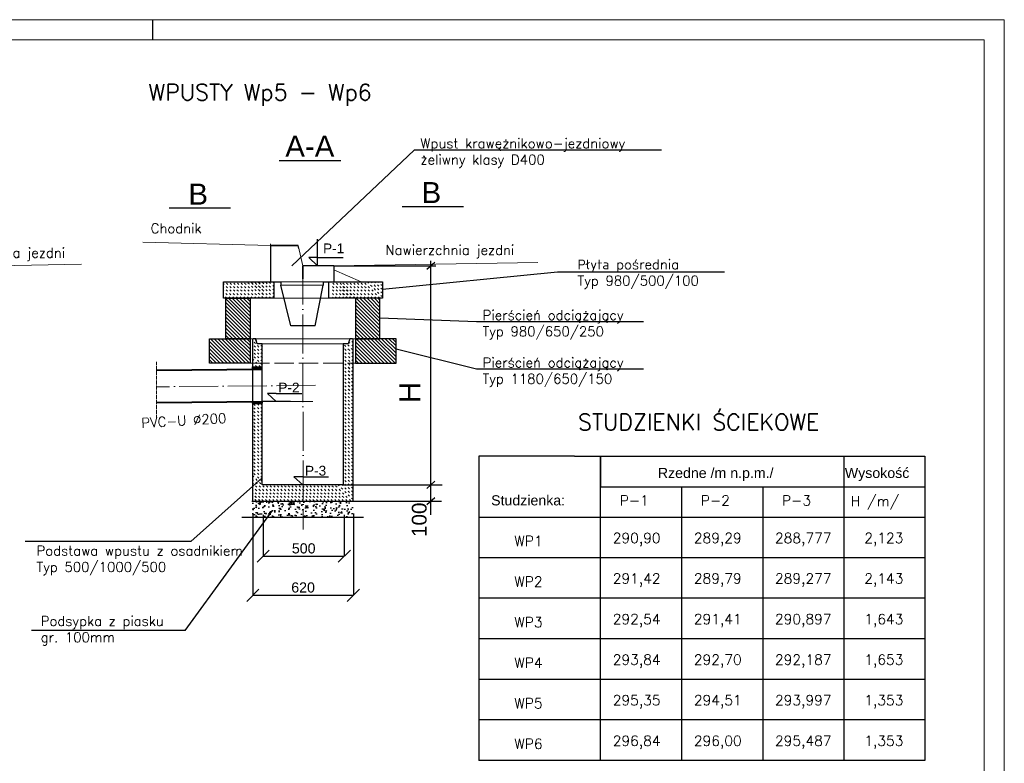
# Model space of a CAD drawing. Header units: millimetres. Extents: x 3024 to 13524, y 1486 to 8911.
# Tile 3 of 3: x 7454 to 13524, y 4328 to 8911. Entities that reach past the tile are written whole.
import ezdxf

# ---------------------------------------------------------------- set-up
doc = ezdxf.new("R2010")
doc.units = ezdxf.units.MM
for name, pattern in [('ACAD_ISO02W100', [15, 12, -3]), ('ACAD_ISO03W100', [30, 12, -18]), ('ACAD_ISO04W100', [30, 24, -3, 0, -3])]:
    doc.linetypes.add(name, pattern=pattern)
for name, color, linetype, lineweight in [('_TABELKA', 7, 'Continuous', 9), ('chodnik', 7, 'Continuous', 0), ('I-kanal.deszcz.projekt.', 30, 'Continuous', 40), ('IS-Studzienki', 80, 'Continuous', 30), ('osie', 10, 'ACAD_ISO04W100', 13), ('sTUDZIENKA', 3, 'Continuous', 30), ('teren', 7, 'Continuous', 18), ('Wpust', 2, 'Continuous', 35)]:
    doc.layers.add(name, color=color, linetype=linetype, lineweight=lineweight)
for name, color, linetype in [('IS-Odnośniki', 7, 'Continuous'), ('KONTURTAB', 3, 'Continuous'), ('ODNOSNIKI', 7, 'Continuous'), ('opis', 7, 'Continuous'), ('R-FORMATKA-I', 3, 'Continuous'), ('WYMIARY', 7, 'Continuous')]:
    doc.layers.add(name, color=color, linetype=linetype)
doc.styles.get("Standard").update_dxf_attribs({"font": 'arial.ttf'})
doc.dimstyles.new('Olek-25', dxfattribs={"dimscale": 25, "dimtxt": 2.5, "dimasz": 3, "dimexe": 0, "dimexo": 0, "dimtad": 1, "dimdec": 0, "dimdsep": 46, "dimtxsty": 'Standard', "dimblk": 'OBLIQUE', "dimcen": -5, "dimadec": 0, "dimazin": 0, "dimtfac": 1, "dimtdec": 0, "dimtmove": 0, "dimatfit": 3, "dimldrblk": 'OBLIQUE', "dimfxl": 0, "dimtolj": 1, "dimarcsym": 0})

# ---------------------------------------------------------------- blocks, each defined once
blk = doc.blocks.new('_Oblique')
at = {"color": 0, "lineweight": -2}
blk.add_line((-0.5, -0.5), (0.5, 0.5), dxfattribs=at)
blk = doc.blocks.new('*D4')
at = {"layer": 'Defpoints', "color": 0, "transparency": 16777216}
for p in [(8954.8, 5858.9), (9454.8, 5858.9), (9454.8, 5604.9)]:
    blk.add_point(p, dxfattribs=at)
at = {"layer": 'WYMIARY', "color": 0, "lineweight": -2, "transparency": 16777216}
for p, q in [((8954.8, 5858.9), (8954.8, 5604.9)), ((9454.8, 5858.9), (9454.8, 5604.9)), ((8954.8, 5604.9), (9454.8, 5604.9))]:
    blk.add_line(p, q, dxfattribs=at)
at = {"layer": 'WYMIARY', "color": 0, "lineweight": -2, "transparency": 16777216, "xscale": 75, "yscale": 75, "zscale": 75, "rotation": 180}
blk.add_blockref('_Oblique', (8954.8, 5604.9), dxfattribs=at)
at = {"layer": 'WYMIARY', "color": 0, "lineweight": -2, "transparency": 16777216, "xscale": 75, "yscale": 75, "zscale": 75}
blk.add_blockref('_Oblique', (9454.8, 5604.9), dxfattribs=at)
at = {"layer": 'WYMIARY', "color": 0, "transparency": 16777216, "insert": (9204.8, 5652.5), "char_height": 62.5, "attachment_point": 5}
blk.add_mtext('\\A1;500', dxfattribs=at)
blk = doc.blocks.new('Podstawa')
at = {"layer": 'IS-Studzienki', "linetype": 'ACAD_ISO03W100', "lineweight": 20}
h = blk.add_hatch(dxfattribs=at)
h.set_pattern_fill('ANSI31', color=256, scale=5, angle=90, style=0)
h.set_pattern_definition([(135, (7153.719, 34713.496), (-11.22532, -11.22532), [])])
h.paths.add_polyline_path([(7303.7, 34963.5), (7153.7, 34963.5), (7153.7, 34713.5), (7303.7, 34713.5)])
h.paths.add_polyline_path([(8103.7, 34963.5), (7953.7, 34963.5), (7953.7, 34713.5), (8103.7, 34713.5)])
h = blk.add_hatch(dxfattribs=at)
h.set_pattern_fill('ANSI31', color=256, scale=5, angle=90, style=0)
h.set_pattern_definition([(135, (7053.719, 34563.496), (-11.22532, -11.22532), [])])
h.paths.add_polyline_path([(8203.7, 34713.5), (7953.7, 34713.5), (7953.7, 34563.5), (8203.7, 34563.5)])
h.paths.add_polyline_path([(7303.7, 34713.5), (7053.7, 34713.5), (7053.7, 34563.5), (7303.7, 34563.5)])
for p, q in [((7228.5, 34963.5), (7138.7, 35053.3)), ((7206.1, 34963.5), (7138.7, 35030.8)), ((7251, 34963.5), (7151, 35063.5)), ((7273.4, 34963.5), (7173.4, 35063.5)), ((7295.9, 34963.5), (7195.9, 35063.5)), ((7318.3, 34963.5), (7218.3, 35063.5)), ((7340.8, 34963.5), (7240.8, 35063.5)), ((7363.2, 34963.5), (7263.2, 35063.5)), ((7383.7, 34965.5), (7285.7, 35063.5)), ((7383.7, 34987.9), (7308.1, 35063.5)), ((7408.1, 34963.5), (7308.1, 35063.5)), ((7383.7, 35010.4), (7330.6, 35063.5)), ((7430.6, 34963.5), (7330.6, 35063.5)), ((7383.7, 35032.8), (7353, 35063.5)), ((7451.1, 34965.5), (7353, 35063.5)), ((7383.7, 35055.3), (7375.5, 35063.5)), ((7451.1, 34987.9), (7375.5, 35063.5)), ((7451.1, 35010.4), (7397.9, 35063.5)), ((7451.1, 35032.8), (7420.4, 35063.5)), ((7451.1, 35055.3), (7442.8, 35063.5)), ((7906.4, 34963.5), (7810.7, 35059.2)), ((7883.9, 34963.5), (7810.7, 35036.7)), ((7928.8, 34963.5), (7828.8, 35063.5)), ((7951.3, 34963.5), (7851.3, 35063.5)), ((7969.4, 34963.5), (7873.7, 35059.2)), ((7946.9, 34963.5), (7873.7, 35036.7)), ((7991.8, 34963.5), (7891.8, 35063.5)), ((8014.3, 34963.5), (7914.3, 35063.5)), ((8036.7, 34963.5), (7936.7, 35063.5)), ((8059.2, 34963.5), (7959.2, 35063.5)), ((8081.6, 34963.5), (7981.6, 35063.5)), ((8104.1, 34963.5), (8004.1, 35063.5)), ((8118.7, 34971.3), (8026.5, 35063.5)), ((8118.7, 34993.8), (8049, 35063.5)), ((8118.7, 35016.2), (8071.4, 35063.5)), ((8118.7, 35038.7), (8093.9, 35063.5)), ((8118.7, 35061.1), (8116.3, 35063.5)), ((7183.6, 34963.5), (7138.7, 35008.4)), ((7161.2, 34963.5), (7138.7, 34985.9)), ((7861.5, 34963.5), (7810.7, 35014.3)), ((7839, 34963.5), (7810.7, 34991.8)), ((7816.6, 34963.5), (7810.7, 34969.4)), ((7924.5, 34963.5), (7873.7, 35014.3)), ((7902, 34963.5), (7873.7, 34991.8)), ((7879.6, 34963.5), (7873.7, 34969.4))]:
    blk.add_line(p, q, dxfattribs=at)
at = {"layer": 'IS-Studzienki', "linetype": 'ACAD_ISO02W100', "lineweight": 20, "ltscale": 10}
for p, q in [((7448.7, 35063.5), (7788.7, 35063.5)), ((7303.7, 34713.5), (7953.7, 34713.5)), ((7303.7, 34563.5), (7953.7, 34563.5))]:
    blk.add_line(p, q, dxfattribs=at)
at = {"layer": 'IS-Studzienki', "linetype": 'Continuous', "lineweight": 20}
blk.add_line((7383.7, 34963.5), (7873.7, 34963.5), dxfattribs=at)
at = {"layer": 'IS-Studzienki', "linetype": 'Continuous'}
for points in [[(7138.7, 35063.5), (7448.7, 35063.5), (7448.7, 34963.5), (7138.7, 34963.5)], [(7788.7, 35063.5), (8118.7, 35063.5), (8118.7, 34963.5), (7788.7, 34963.5)], [(7303.7, 34713.5), (7153.7, 34713.5), (7153.7, 34963.5), (7303.7, 34963.5)], [(8103.7, 34963.5), (7953.7, 34963.5), (7953.7, 34713.5), (8103.7, 34713.5)], [(7303.7, 34563.5), (7053.7, 34563.5), (7053.7, 34713.5), (7303.7, 34713.5)], [(8203.7, 34713.5), (7953.7, 34713.5), (7953.7, 34563.5), (8203.7, 34563.5)]]:
    blk.add_lwpolyline(points, close=True, dxfattribs=at)
blk = doc.blocks.new('*D3')
at = {"layer": 'Defpoints', "color": 0, "transparency": 16777216}
for p in [(8891, 5868.6), (9511, 5868.6), (9511, 5363.9)]:
    blk.add_point(p, dxfattribs=at)
at = {"layer": 'WYMIARY', "color": 0, "lineweight": -2, "transparency": 16777216}
for p, q in [((8891, 5868.6), (8891, 5363.9)), ((9511, 5868.6), (9511, 5363.9)), ((8891, 5363.9), (9511, 5363.9))]:
    blk.add_line(p, q, dxfattribs=at)
at = {"layer": 'WYMIARY', "color": 0, "lineweight": -2, "transparency": 16777216, "xscale": 75, "yscale": 75, "zscale": 75, "rotation": 180}
blk.add_blockref('_Oblique', (8891, 5363.9), dxfattribs=at)
at = {"layer": 'WYMIARY', "color": 0, "lineweight": -2, "transparency": 16777216, "xscale": 75, "yscale": 75, "zscale": 75}
blk.add_blockref('_Oblique', (9511, 5363.9), dxfattribs=at)
at = {"layer": 'WYMIARY', "color": 0, "transparency": 16777216, "insert": (9201, 5411.5), "char_height": 62.5, "attachment_point": 5}
blk.add_mtext('\\A1;620', dxfattribs=at)

msp = doc.modelspace()

# ---------------------------------------------------------------- hatches: boundary and pattern name
h = msp.add_hatch()
h.set_pattern_fill('ANSI37', color=256, style=0)
h.set_pattern_definition([(45, (-916.85088, -1231.21617), (-0.0883883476, 0.0883883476), []), (135, (-916.85088, -1231.21617), (-0.0883883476, -0.0883883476), [])])
h.paths.add_polyline_path([(8948.8, 6770.6), (8893.4, 6770.6), (8893.4, 6770.6), (8893.4, 6770.6), (8889.7, 6770.6), (8889.7, 6770.6), (8888.8, 6770.6), (8888.8, 6757), (8948.8, 6757.6)])
h.paths.add_polyline_path([(8948.8, 6557.6), (8888.8, 6557), (8888.8, 6544.6), (8948.8, 6544.6)])
at = {"layer": 'IS-Odnośniki'}
h = msp.add_hatch(dxfattribs=at)
h.set_pattern_fill('AR-CONC', color=256, scale=10, style=0)
h.set_pattern_definition([(50, (16127.565, 2351.055), (71.726, -6.2752), [7.5, -82.5]), (355, (16127.565, 2351.055), (-13.8751, 75.2192), [6, -66]), (100.4514, (16133.54, 2350.53), (57.85094, 68.94395), [6.374, -70.1142]), (46.1842, (16127.565, 2371.055), (106.7241, -16.5519), [11.25, -123.75]), (96.6356, (16136.46, 2369.68), (93.4663, 97.4118), [9.561, -105.1713]), (351.1842, (16127.56, 2371.05), (93.4662, 97.4119), [9, -99]), (21, (16137.565, 2366.055), (59.6907, -40.2619), [7.5, -82.5]), (326, (16137.565, 2366.055), (24.3315, 72.515), [6, -66]), (71.4514, (16142.54, 2362.7), (84.02226, 32.25305), [6.374, -70.1142]), (37.5, (16127.565, 2351.055), (1.215986, 33.289385), [0, -65.2, 0, -67, 0, -66.25]), (7.5, (16127.565, 2351.055), (26.30695, 39.44117), [0, -38.2, 0, -63.7, 0, -25.25]), (327.5, (16105.265, 2351.055), (53.38224, -2.25549), [0, -25, 0, -78, 0, -103.5]), (317.5, (16095.265, 2351.055), (58.31862, 10.0105), [0, -32.5, 0, -51.8, 0, -73.5])])
h.paths.add_polyline_path([(9200.9, 5844.6), (9200.9, 5944.6), (8885.9, 5944.6), (8885.9, 5844.6)])
h.paths.add_polyline_path([(9200.9, 5844.6), (9515.9, 5844.6), (9515.9, 5944.6), (9200.9, 5944.6)])
h = msp.add_hatch(dxfattribs=at)
h.set_pattern_fill('AR-CONC', color=256, scale=25, style=0)
h.set_pattern_definition([(50, (16127.56, 2351.05), (179.315, -15.688), [18.75, -206.25]), (355, (16127.56, 2351.05), (-34.688, 188.048), [15, -165]), (100.4514, (16142.5, 2349.75), (144.6273, 172.36), [15.935, -175.2855]), (46.1842, (16127.56, 2401.05), (266.81, -41.38), [28.125, -309.375]), (96.6356, (16149.8, 2397.6), (233.666, 243.5295), [23.903, -262.928]), (351.1842, (16127.56, 2401.05), (233.6655, 243.53), [22.5, -247.5]), (21, (16152.56, 2388.55), (149.2268, -100.6547), [18.75, -206.25]), (326, (16152.56, 2388.55), (60.829, 181.2875), [15, -165]), (71.4514, (16165, 2380.17), (210.0557, 80.6326), [15.935, -175.2855]), (37.5, (16127.565, 2351.055), (3.03996, 83.22346), [0, -163, 0, -167.5, 0, -165.625]), (7.5, (16127.565, 2351.055), (65.7674, 98.6029), [0, -95.5, 0, -159.25, 0, -63.125]), (327.5, (16071.815, 2351.055), (133.4556, -5.6387), [0, -62.5, 0, -195, 0, -258.75]), (317.5, (16046.81, 2351.05), (145.7965, 25.0262), [0, -81.25, 0, -129.5, 0, -183.75])])
h.paths.add_polyline_path([(9200.9, 5844.6), (9200.9, 5944.6), (8885.9, 5944.6), (8885.9, 5844.6)])
h = msp.add_hatch(dxfattribs=at)
h.set_pattern_fill('AR-CONC', color=256, scale=50, style=0)
h.set_pattern_definition([(50, (16127.56, 2351.05), (358.63, -31.376), [37.5, -412.5]), (355, (16127.56, 2351.05), (-69.376, 376.096), [30, -330]), (100.4514, (16157.45, 2348.44), (289.255, 344.72), [31.87, -350.571]), (46.184, (16127.56, 2451.05), (533.62, -82.76), [56.25, -618.75]), (96.6356, (16172.03, 2444.16), (467.33, 487.06), [47.805, -525.856]), (351.184, (16127.56, 2451.05), (467.33, 487.06), [45, -495]), (21, (16177.56, 2426.05), (298.454, -201.309), [37.5, -412.5]), (326, (16177.56, 2426.05), (121.658, 362.575), [30, -330]), (71.4514, (16202.44, 2409.28), (420.111, 161.265), [31.87, -350.571]), (37.5, (16127.56, 2351.05), (6.08, 166.447), [0, -326, 0, -335, 0, -331.25]), (7.5, (16127.56, 2351.05), (131.5348, 197.206), [0, -191, 0, -318.5, 0, -126.25]), (327.5, (16016.06, 2351.05), (266.9112, -11.2774), [0, -125, 0, -390, 0, -517.5]), (317.5, (15966.06, 2351.05), (291.593, 50.0525), [0, -162.5, 0, -259, 0, -367.5])])
h.paths.add_polyline_path([(9200.9, 5844.6), (9200.9, 5944.6), (8885.9, 5944.6), (8885.9, 5844.6)])

# ---------------------------------------------------------------- linework, layer by layer
for p, q in [((9963.5, 7372.4), (10012.5, 7416.8)), ((9988, 5859), (9988, 7425.2)), ((9389.5, 7394.6), (10018.7, 7394.6)), ((9124.8, 7024.6), (9064.7, 7274.6)), ((9274.8, 7024.6), (9324.7, 7274.6)), ((9274.8, 7024.6), (9124.8, 7024.6)), ((9448.8, 6044.6), (10058.9, 6044.6)), ((9963.5, 6022.4), (10012.5, 6066.8)), ((9963.5, 5922.4), (10012.5, 5966.8)), ((9515.9, 5944.6), (10054.8, 5944.6))]:
    msp.add_line(p, q)
at = {"layer": '_TABELKA'}
for p, q in [((3023.8, 8910.6), (13523.8, 8910.6)), ((13523.8, 1485.6), (13523.8, 8910.6)), ((3148.8, 8785.6), (13398.8, 8785.6)), ((13398.8, 1610.6), (13398.8, 8785.6))]:
    msp.add_line(p, q, dxfattribs=at)
at = {"layer": 'chodnik', "color": 6, "linetype": 'Continuous', "lineweight": 40}
msp.add_line((9199.7, 7394.6), (9199.7, 7394.6), dxfattribs=at)
msp.add_line((9199.7, 7394.6), (9199.7, 7394.6), dxfattribs=at)
at = {"layer": 'I-kanal.deszcz.projekt.'}
for p, q in [((8297.6, 6750.9), (8948.8, 6757.6)), ((8297.6, 6550.9), (8948.8, 6557.6))]:
    msp.add_line(p, q, dxfattribs=at)
at = {"layer": 'IS-Odnośniki'}
for p, q in [((9123.1, 6557.6), (8948.8, 6557.6)), ((8508.6, 5694.5), (8948.8, 6086.7))]:
    msp.add_line(p, q, dxfattribs=at)
at = {"layer": 'IS-Studzienki', "linetype": 'ACAD_ISO03W100', "lineweight": 18}
for p, q in [((8949.7, 6872.5), (8889.7, 6932.5)), ((8914.1, 6930.5), (8899.9, 6944.6)), ((9509.7, 6896.2), (9482.9, 6922.9)), ((9509.7, 6918.6), (9488.2, 6940)), ((8949.7, 6850), (8889.7, 6910)), ((8949.7, 6827.6), (8889.7, 6887.6)), ((8949.7, 6805.1), (8889.7, 6865.1)), ((8949.7, 6894.9), (8931.9, 6912.6)), ((9486.1, 6874.8), (9449.7, 6911.3)), ((9453.9, 6884.5), (9449.7, 6888.8)), ((9509.7, 6806.4), (9449.7, 6866.4)), ((9509.7, 6828.8), (9453.9, 6884.5)), ((9506.6, 6876.8), (9470.8, 6912.6)), ((9509.7, 6851.3), (9486.1, 6874.8)), ((9509.7, 6873.7), (9506.6, 6876.8)), ((8938.3, 6770.6), (8888.8, 6820.2)), ((8949.7, 6782.6), (8889.7, 6842.6)), ((8939.2, 6770.6), (8889.7, 6820.2)), ((9508.8, 6739), (9448.8, 6799)), ((9509.7, 6783.9), (9449.7, 6843.9)), ((9509.7, 6761.5), (9449.7, 6821.5)), ((9509.7, 6739), (9449.7, 6799)), ((8915.9, 6770.6), (8888.8, 6797.7)), ((8893.4, 6770.6), (8888.8, 6775.3)), ((8916.8, 6770.6), (8889.7, 6797.7)), ((8894.3, 6770.6), (8889.7, 6775.3)), ((9508.8, 6716.6), (9448.8, 6776.6)), ((9508.8, 6694.1), (9448.8, 6754.1)), ((9509.7, 6716.6), (9449.7, 6776.6)), ((9509.7, 6694.1), (9449.7, 6754.1)), ((9508.8, 6671.7), (9448.8, 6731.7)), ((9508.8, 6649.2), (9448.8, 6709.2)), ((9508.8, 6626.8), (9448.8, 6686.8)), ((9509.7, 6671.7), (9449.7, 6731.7)), ((9509.7, 6649.2), (9449.7, 6709.2)), ((9509.7, 6626.8), (9449.7, 6686.8)), ((9508.8, 6604.3), (9448.8, 6664.3)), ((9508.8, 6581.9), (9448.8, 6641.9)), ((9508.8, 6559.4), (9448.8, 6619.4)), ((9509.7, 6604.3), (9449.7, 6664.3)), ((9508.8, 6537), (9448.8, 6597)), ((9508.8, 6514.5), (9448.8, 6574.5)), ((8948.8, 6468.3), (8888.8, 6528.3)), ((8948.8, 6468.3), (8888.8, 6528.3)), ((8948.8, 6445.9), (8888.8, 6505.9)), ((8948.8, 6445.9), (8888.8, 6505.9)), ((8948.8, 6490.8), (8894.9, 6544.6)), ((8948.8, 6490.8), (8894.9, 6544.6)), ((8948.8, 6513.2), (8917.4, 6544.6)), ((8948.8, 6513.2), (8917.4, 6544.6)), ((8948.8, 6535.7), (8939.8, 6544.6)), ((8948.8, 6535.7), (8939.8, 6544.6)), ((9508.8, 6492.1), (9448.8, 6552.1)), ((9508.8, 6469.6), (9448.8, 6529.6)), ((9508.8, 6447.2), (9448.8, 6507.2)), ((8948.8, 6423.4), (8888.8, 6483.4)), ((8948.8, 6423.4), (8888.8, 6483.4)), ((8948.8, 6401), (8888.8, 6461)), ((8948.8, 6401), (8888.8, 6461)), ((8948.8, 6378.5), (8888.8, 6438.5)), ((9508.8, 6424.7), (9448.8, 6484.7)), ((9508.8, 6402.3), (9448.8, 6462.3)), ((9508.8, 6379.8), (9448.8, 6439.8)), ((8948.8, 6356.1), (8888.8, 6416.1)), ((8948.8, 6333.6), (8888.8, 6393.6)), ((9508.8, 6357.4), (9448.8, 6417.4)), ((9508.8, 6334.9), (9448.8, 6394.9)), ((8948.8, 6311.2), (8888.8, 6371.2)), ((8948.8, 6288.7), (8888.8, 6348.7)), ((8948.8, 6266.3), (8888.8, 6326.3)), ((9508.8, 6312.5), (9448.8, 6372.5)), ((9508.8, 6290), (9448.8, 6350)), ((9508.8, 6267.6), (9448.8, 6327.6)), ((8948.8, 6243.8), (8888.8, 6303.8)), ((8948.8, 6221.4), (8888.8, 6281.4)), ((8948.8, 6198.9), (8888.8, 6258.9)), ((9508.8, 6245.1), (9448.8, 6305.1)), ((9508.8, 6222.6), (9448.8, 6282.6)), ((9508.8, 6200.2), (9448.8, 6260.2)), ((8948.8, 6176.5), (8888.8, 6236.5)), ((8948.8, 6154), (8888.8, 6214)), ((8948.8, 6131.6), (8888.8, 6191.6)), ((9508.8, 6177.7), (9448.8, 6237.7)), ((9508.8, 6155.3), (9448.8, 6215.3)), ((9508.8, 6132.8), (9448.8, 6192.8)), ((8948.8, 6109.1), (8888.8, 6169.1)), ((8948.8, 6086.7), (8888.8, 6146.7)), ((9508.8, 6110.4), (9448.8, 6170.4)), ((9508.8, 6087.9), (9448.8, 6147.9)), ((8948.8, 6064.2), (8888.8, 6124.2)), ((9045.9, 5944.6), (8888.8, 6101.8)), ((9023.5, 5944.6), (8888.8, 6079.3)), ((9508.8, 6065.5), (9448.8, 6125.5)), ((9508.8, 6043), (9448.8, 6103)), ((9508.8, 6020.6), (9448.8, 6080.6)), ((9001, 5944.6), (8888.8, 6056.9)), ((8978.6, 5944.6), (8888.8, 6034.4)), ((8956.1, 5944.6), (8888.8, 6012)), ((9068.4, 5944.6), (8968.4, 6044.6)), ((9090.8, 5944.6), (8990.8, 6044.6)), ((9113.3, 5944.6), (9013.3, 6044.6)), ((9135.7, 5944.6), (9035.7, 6044.6)), ((9158.2, 5944.6), (9058.2, 6044.6)), ((9180.6, 5944.6), (9080.6, 6044.6)), ((9203.1, 5944.6), (9103.1, 6044.6)), ((9225.5, 5944.6), (9125.5, 6044.6)), ((9248, 5944.6), (9148, 6044.6)), ((9270.4, 5944.6), (9170.4, 6044.6)), ((9292.9, 5944.6), (9192.9, 6044.6)), ((9315.3, 5944.6), (9215.3, 6044.6)), ((9337.8, 5944.6), (9237.8, 6044.6)), ((9360.2, 5944.6), (9260.2, 6044.6)), ((9382.7, 5944.6), (9282.7, 6044.6)), ((9405.1, 5944.6), (9305.1, 6044.6)), ((9427.6, 5944.6), (9327.6, 6044.6)), ((9450, 5944.6), (9350, 6044.6)), ((9472.5, 5944.6), (9372.5, 6044.6)), ((9494.9, 5944.6), (9394.9, 6044.6)), ((9508.8, 5953.2), (9417.4, 6044.6)), ((9508.8, 5975.7), (9439.8, 6044.6)), ((9508.8, 5998.1), (9448.8, 6058.1)), ((8933.7, 5944.6), (8888.8, 5989.5)), ((8911.2, 5944.6), (8888.8, 5967.1)), ((8935.8, 5944.6), (8890.9, 5989.5)), ((8913.3, 5944.6), (8890.9, 5967.1))]:
    msp.add_line(p, q, dxfattribs=at)
at = {"layer": 'IS-Studzienki', "lineweight": 9}
for p, q in [((8908.8, 6944.6), (9488.8, 6944.6)), ((8948.8, 6912.6), (9448.8, 6912.6)), ((8948.8, 6557.6), (9261.2, 6557.6))]:
    msp.add_line(p, q, dxfattribs=at)
at = {"layer": 'IS-Studzienki', "linetype": 'ACAD_ISO02W100', "lineweight": 15, "ltscale": 10}
msp.add_line((8909.7, 6944.6), (9489.7, 6944.6), dxfattribs=at)
at = {"layer": 'IS-Studzienki', "linetype": 'Continuous', "lineweight": 20}
for p, q in [((9449.7, 6912.6), (8949.7, 6912.6)), ((8948.8, 6770.6), (8888.8, 6770.6)), ((8949.7, 6770.6), (8889.7, 6770.6)), ((8948.8, 6544.6), (8888.8, 6544.6)), ((8948.8, 6544.6), (8888.8, 6544.6))]:
    msp.add_line(p, q, dxfattribs=at)
at = {"layer": 'IS-Studzienki', "lineweight": 30}
msp.add_line((8885.9, 5944.6), (9515.9, 5944.6), dxfattribs=at)
at = {"layer": 'IS-Studzienki'}
msp.add_lwpolyline([(8948.8, 6044.6), (8948.8, 6912.6), (8918.8, 6912.6), (8908.8, 6944.6), (8893.8, 6944.6), (8888.8, 6939.6), (8888.8, 5944.6), (9508.8, 5944.6), (9508.8, 6939.6), (9503.8, 6944.6), (9488.8, 6944.6), (9478.8, 6912.6), (9448.8, 6912.6), (9448.8, 6044.6)], close=True, dxfattribs=at)
at = {"layer": 'KONTURTAB'}
for p, q in [((10284.7, 6220.3), (10284.7, 4345.3)), ((10284.7, 6220.3), (10284.7, 5845.3)), ((10874.9, 6220.3), (10284.7, 6220.3)), ((10874.9, 6220.3), (13034.7, 6220.3)), ((11034.7, 4345.3), (11034.7, 6220.3)), ((11034.7, 6220.3), (11034.7, 6032.8)), ((12534.7, 6220.3), (12534.7, 4345.3)), ((13034.7, 6220.3), (13034.7, 4345.3)), ((11034.7, 6032.8), (13034.7, 6032.8)), ((11034.7, 6032.8), (11534.7, 6032.8)), ((11534.7, 6032.8), (11534.7, 4345.3)), ((12034.7, 6032.8), (12034.7, 4345.3)), ((10284.7, 5845.3), (13034.7, 5845.3)), ((13034.7, 5595.3), (10284.7, 5595.3)), ((13034.7, 5345.3), (10284.7, 5345.3)), ((13034.7, 5095.3), (10284.7, 5095.3)), ((13034.7, 4845.3), (10284.7, 4845.3)), ((13034.7, 4595.3), (10284.7, 4595.3)), ((13034.7, 4345.3), (10284.7, 4345.3))]:
    msp.add_line(p, q, dxfattribs=at)
at = {"layer": 'ODNOSNIKI'}
for p, q in [((9886.3, 8107.1), (9132.3, 7394.6)), ((11410.9, 8107.1), (9886.3, 8107.1)), ((9290.7, 7394.6), (9290.7, 7558.7)), ((9290.7, 7394.6), (9235.9, 7444.6)), ((9290.7, 7444.6), (9235.9, 7444.6)), ((9290.7, 7444.6), (9448.1, 7444.6)), ((10769.8, 7355.2), (9689.7, 7247.4)), ((11799.5, 7355.2), (10769.8, 7355.2)), ((10269.3, 7048.6), (9674.7, 7072.3)), ((11299, 7048.6), (10269.3, 7048.6)), ((10269.3, 6756.4), (9774.7, 6879.4)), ((11299, 6756.4), (10269.3, 6756.4)), ((9035.4, 6607.6), (8980.6, 6607.6)), ((9035.4, 6557.6), (8980.6, 6607.6)), ((9035.4, 6607.6), (9192.8, 6607.6)), ((9199.7, 6044.6), (9144.8, 6094.6)), ((9199.7, 6094.6), (9144.8, 6094.6)), ((9199.7, 6094.6), (9357.1, 6094.6)), ((8474.1, 5147.6), (9013.3, 5887.2)), ((8508.6, 5694.5), (7487.1, 5694.5)), ((8474.1, 5147.6), (7526.7, 5147.6))]:
    msp.add_line(p, q, dxfattribs=at)
at = {"layer": 'ODNOSNIKI', "lineweight": 30}
for p, q in [((8752.8, 7748.9), (8374.5, 7748.9)), ((10190, 7758.1), (9811.7, 7758.1))]:
    msp.add_line(p, q, dxfattribs=at)
at = {"layer": 'osie'}
msp.add_line((8297.6, 6452), (8297.6, 6803.3), dxfattribs=at)
at = {"layer": 'osie', "ltscale": 10}
msp.add_line((9277.8, 6657.6), (8297.6, 6648.5), dxfattribs=at)
at = {"layer": 'osie', "ltscale": 10, "flags": 128}
msp.add_lwpolyline([(9199.7, 7394.6), (9201, 5768.6)], dxfattribs=at)
at = {"layer": 'R-FORMATKA-I'}
msp.add_line((8273.8, 8785.6), (8273.8, 8910.6), dxfattribs=at)
at = {"layer": 'sTUDZIENKA', "lineweight": 25}
for p in [(8823.7, 5844.6), (8823.8, 5844.6)]:
    msp.add_line(p, (9574.1, 5844.6), dxfattribs=at)
at = {"layer": 'teren'}
for p, q in [((8999.7, 7519.9), (8213.7, 7539.1)), ((8999.7, 7519.9), (8999.7, 7529.9)), ((9389.5, 7394.6), (10649.1, 7413.6)), ((6620.1, 7377.2), (7834.7, 7404.7))]:
    msp.add_line(p, q, dxfattribs=at)
at = {"layer": 'Wpust', "linetype": 'Continuous', "lineweight": 30}
for p, q in [((8999.7, 7519.9), (8999.7, 7294.6)), ((9174.7, 7499.9), (9169.7, 7519.9)), ((9199.7, 7394.6), (9199.7, 7314.6)), ((9389.5, 7394.6), (9199.7, 7394.6)), ((9199.7, 7314.6), (9199.7, 7394.6)), ((9389.5, 7394.6), (9389.5, 7294.6)), ((8999.7, 7294.6), (9064.7, 7294.6)), ((9064.7, 7294.6), (9064.7, 7274.6)), ((9324.7, 7294.6), (9559.7, 7294.6)), ((9324.7, 7294.6), (9324.7, 7274.6))]:
    msp.add_line(p, q, dxfattribs=at)
at = {"layer": 'Wpust'}
msp.add_line((8999.7, 7519.9), (9169.7, 7519.9), dxfattribs=at)
at = {"layer": 'Wpust', "linetype": 'Continuous', "lineweight": 20}
for p, q in [((9169.7, 7519.9), (9199.7, 7394.6)), ((9559.7, 7294.6), (9389.5, 7369.2)), ((9064.7, 7294.6), (9324.7, 7294.6)), ((9064.7, 7274.6), (9324.7, 7274.6))]:
    msp.add_line(p, q, dxfattribs=at)
at = {"layer": 'WYMIARY', "color": 6}
msp.add_line((9433, 8041.7), (9054.1, 8041.7), dxfattribs=at)

# ---------------------------------------------------------------- block references
at = {"layer": 'IS-Studzienki', "linetype": 'Continuous', "lineweight": 20}
msp.add_blockref('Podstawa', (1570.9, -27768.9), dxfattribs=at)

# ---------------------------------------------------------------- texts
at = {"layer": 'ODNOSNIKI', "char_height": 60, "width": 64.057, "attachment_point": 7}
for s, insert in [('{\\fArial|b0|i0|c0|p34;P-1}', (9324.4, 7471.7)), ('{\\fArial|b0|i0|c0|p34;P-2}', (9048.6, 6613.7)), ('{\\fArial|b0|i0|c238|p34;P-3}', (9212.8, 6100.7))]:
    msp.add_mtext(s, dxfattribs=dict(at, insert=insert))
at = {"layer": 'opis', "attachment_point": 7}
for s, insert, char_height, width in [('{\\Fromans.shx|c238;WPUSTY Wp5 - Wp6}', (8248.5, 8380.3), 100, 3071.061), ('{\\Fromans.shx|c238;Wpust krawężnikowo-jezdniowy} \\P{\\Fromans.shx|c238;żeliwny klasy D400}', (9924.6, 7998.4), 60, 1995.551), ('{\\Fromans.shx|c238;Chodnik}', (8261.3, 7595.1), 60, 1995.551), ('{\\Fromans.shx|c238;Nawierzchnia jezdni}', (6939.1, 7424.2), 60, 1995.551), ('{\\Fromans.shx|c238;Nawierzchnia jezdni}', (9708.5, 7441.6), 60, 1995.551), ('{\\Fromans.shx|c238;Płyta pośrednia}\\P{\\Fromans.shx|c238;Typ 980/500/100}', (10892.8, 7252.4), 60, 1433.827), ('{\\Fromans.shx|c238;Pierścień odciążający} \\P{\\Fromans.shx|c238;Typ 980/650/250}', (10307.6, 6939.9), 60, 1433.827), ('{\\Fromans.shx|c238;Pierścień odciążający} \\P{\\Fromans.shx|c238;Typ 1180/650/150}', (10307.6, 6647.7), 60, 1433.827), ('{\\Fromans.shx|c0;S\\Fromans.shx|c238;TUDZIENKI ŚCIEKOWE\\Fromans.shx|c1; }', (10896.2, 6381.1), 100, 3071.061), ('{\\fArial|b0|i0|c238|p34;Rzedne /m n.p.m./}', (11387.8, 6067.6), 62.5, 1860.003), ('{\\fArial|b0|i0|c238|p34;Wysokość}', (12540.5, 6067.6), 62.5, 1860.003), ('{\\fArial|b0|i0|c238|p34;Studzienka:}', (10360.1, 5916.8), 62.5, 623.352), ('{\\Fromans.shx; P-1}', (11110.1, 5916.8), 62.5, 623.352), ('{\\Fromans.shx; P-2}', (11610.1, 5916.8), 62.5, 623.352), ('{\\Fromans.shx; P-3}', (12110.1, 5916.8), 62.5, 623.352), ('{\\Fromans.shx|c1; \\Fromans.shx|c0;H\\Fromans.shx|c238; /m/}', (12533.4, 5891.8), 62.5, 623.352), ('{\\Fromans|c238; WP1}', (10460.6, 5666.8), 62.5, 623.352), ('{\\Fromans.shx|c238;290,90}', (11110.1, 5666.8), 62.5, 623.352), ('{\\Fromans.shx|c238;289,29}', (11610.1, 5666.8), 62.5, 623.352), ('{\\Fromans.shx|c238;288,777}', (12110.1, 5666.8), 62.5, 623.352), ('{\\Fromans.shx|c238;2,123}', (12660.6, 5666.8), 62.5, 623.352), ('{\\Fromans.shx|c238;Podstawa wpustu z osadnikiem} \\P{\\Fromans.shx|c238;Typ 500/1000/500}', (7557.6, 5488.3), 60, 1433.827), ('{\\Fromans|c238; WP2}', (10460.6, 5416.8), 62.5, 623.352), ('{\\Fromans.shx|c238;291,42}', (11110.1, 5416.8), 62.5, 623.352), ('{\\Fromans.shx|c238;289,79}', (11610.1, 5416.8), 62.5, 623.352), ('{\\Fromans.shx|c238;289,277}', (12110.1, 5416.8), 62.5, 623.352), ('{\\Fromans.shx|c238;2,143}', (12660.6, 5416.8), 62.5, 623.352), ('{\\Fromans.shx|c0;Podsypka z piasku \\Pgr. 100mm}', (7583.5, 5055.1), 60, 2046.944), ('{\\Fromans|c238; WP3}', (10460.6, 5166.8), 62.5, 623.352), ('{\\Fromans.shx|c238;292,54}', (11110.1, 5166.8), 62.5, 623.352), ('{\\Fromans.shx|c238;291,41}', (11610.1, 5166.8), 62.5, 623.352), ('{\\Fromans.shx|c238;290,897}', (12110.1, 5166.8), 62.5, 623.352), ('{\\Fromans.shx|c238;1,643}', (12660.6, 5166.8), 62.5, 623.352), ('{\\Fromans|c238; WP4}', (10460.6, 4916.8), 62.5, 623.352), ('{\\Fromans.shx|c238;293,84}', (11110.1, 4916.8), 62.5, 623.352), ('{\\Fromans.shx|c238;292,70}', (11610.1, 4916.8), 62.5, 623.352), ('{\\Fromans.shx|c238;292,187}', (12110.1, 4916.8), 62.5, 623.352), ('{\\Fromans.shx|c238;1,653}', (12660.6, 4916.8), 62.5, 623.352), ('{\\Fromans|c238; WP5}', (10460.6, 4666.8), 62.5, 623.352), ('{\\Fromans.shx|c238;295,35}', (11110.1, 4666.8), 62.5, 623.352), ('{\\Fromans.shx|c238;294,51}', (11610.1, 4666.8), 62.5, 623.352), ('{\\Fromans.shx|c238;293,997}', (12110.1, 4666.8), 62.5, 623.352), ('{\\Fromans.shx|c238;1,353}', (12660.6, 4666.8), 62.5, 623.352), ('{\\Fromans|c238; WP6}', (10460.6, 4416.8), 62.5, 623.352), ('{\\Fromans.shx|c238;296,84}', (11110.1, 4416.8), 62.5, 623.352), ('{\\Fromans.shx|c238;296,00}', (11610.1, 4416.8), 62.5, 623.352), ('{\\Fromans.shx|c238;295,487}', (12110.1, 4416.8), 62.5, 623.352), ('{\\Fromans.shx|c238;1,353}', (12660.6, 4416.8), 62.5, 623.352)]:
    msp.add_mtext(s, dxfattribs=dict(at, insert=insert, char_height=char_height, width=width))
at = {"layer": 'opis', "insert": (8205.5, 6395.2), "char_height": 60, "width": 1433.827, "attachment_point": 7, "rotation": 3.41123}
msp.add_mtext('{\\Ftxt.shx|c238;PVC-U\\Fromans.shx|c238; %%C200}', dxfattribs=at)
at = {"layer": 'WYMIARY', "color": 6, "text_generation_flag": 2}
msp.add_text('A-A', height=130, dxfattribs=at).set_placement((9394, 8065.8))
at = {"layer": 'WYMIARY', "color": 6}
for p in [(8493.9, 7770.8), (9931.2, 7780.3)]:
    msp.add_text('B', height=130, dxfattribs=at).set_placement(p)
at = {"layer": 'WYMIARY', "color": 7}
for s, height, p in [('H', 130, (9923.3, 6547.7)), ('100', 91, (9962.3, 5723))]:
    msp.add_text(s, height=height, rotation=90, dxfattribs=at).set_placement(p)

# ---------------------------------------------------------------- dimensions: what is measured, and where the dimension line sits
at = {"layer": 'WYMIARY'}
for base, p1, p2, picture, middle in [((9511, 5363.9), (8891, 5868.6), (9511, 5868.6), '*D3', (9201, 5411.5)), ((9454.8, 5604.9), (8954.8, 5858.9), (9454.8, 5858.9), '*D4', (9204.8, 5652.5))]:
    dim = msp.add_linear_dim(base=base, p1=p1, p2=p2, angle=180, dimstyle='Olek-25', dxfattribs=at)
    dim.commit()
    dim.dimension.update_dxf_attribs({"geometry": picture, "text_midpoint": middle})

doc.saveas('drawing.dxf')
